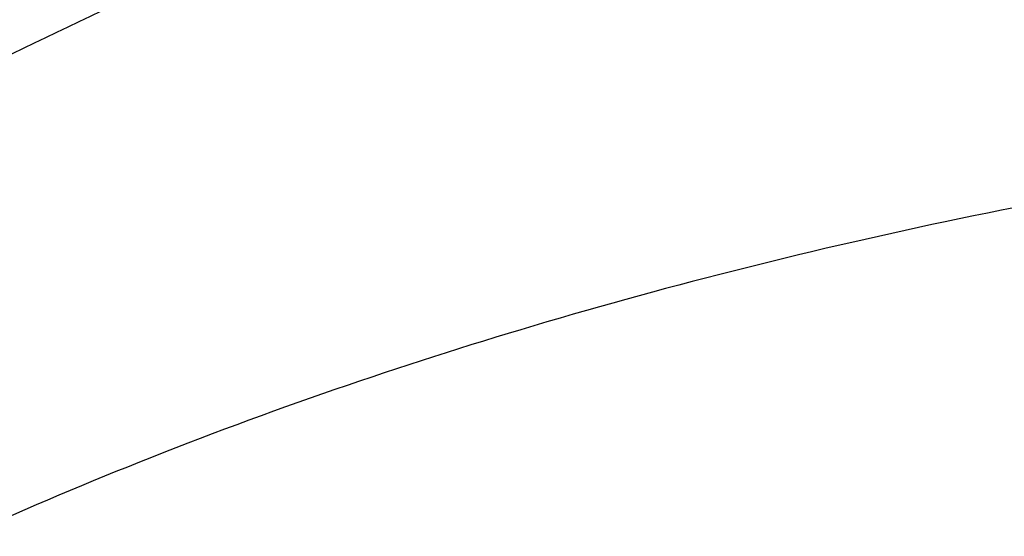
# Model space of a CAD drawing. Header units: millimetres. Extents: x 0 to 594, y 0 to 420.
# Tile 91 of 256: x 483.482 to 484.197, y 250.355 to 250.73. Entities that reach past the tile are written whole.
import ezdxf

# ---------------------------------------------------------------- set-up
doc = ezdxf.new("R2010")
doc.units = ezdxf.units.MM
doc.header["$LTSCALE"] = 32.67
doc.layers.get('0').update_dxf_attribs({"linetype": 'CONTINUOUS'})

msp = doc.modelspace()

# ---------------------------------------------------------------- linework, layer by layer
at = {"color": 7, "linetype": 'CONTINUOUS'}
for points, knots in [([(489.04482, 249.98051), (489.02678, 249.99198), (488.90195, 250.07042), (488.66299, 250.20904), (488.319, 250.38322), (487.9606, 250.54061), (487.59083, 250.67987), (487.21282, 250.79982), (486.8298, 250.89946), (486.44499, 250.97792), (486.06167, 251.03454), (485.68309, 251.06885), (485.31244, 251.08055), (484.95287, 251.06954), (484.6074, 251.03591), (484.27895, 250.97993), (483.97027, 250.90204), (483.68394, 250.80286), (483.42238, 250.68317), (483.1878, 250.54386), (482.98222, 250.38601), (482.8075, 250.2108), (482.70328, 250.07065), (482.65529, 249.99195), (482.6485, 249.98047)], [0, 0, 0, 0, 0.009236, 0.063695, 0.119305, 0.175765, 0.23276, 0.289966, 0.347055, 0.403701, 0.459586, 0.514406, 0.567874, 0.619731, 0.66975, 0.717744, 0.763575, 0.807164, 0.848502, 0.887662, 0.924809, 0.960211, 0.994242, 1, 1, 1, 1]), ([(485.50446, 250.67676), (485.39896, 250.68225), (485.1733, 250.68833), (484.83184, 250.67788), (484.48637, 250.64425), (484.15792, 250.58826), (483.84923, 250.51038), (483.56291, 250.4112), (483.30135, 250.2915), (483.06676, 250.1522), (482.92323, 250.04199), (482.85595, 249.98232), (482.85303, 249.97971)], [0, 0, 0, 0, 0.112905, 0.241179, 0.364907, 0.483625, 0.596994, 0.704817, 0.807073, 0.90394, 0.995828, 1, 1, 1, 1])]:
    msp.add_open_spline(points, degree=3, knots=knots, dxfattribs=at)

doc.saveas('drawing.dxf')
